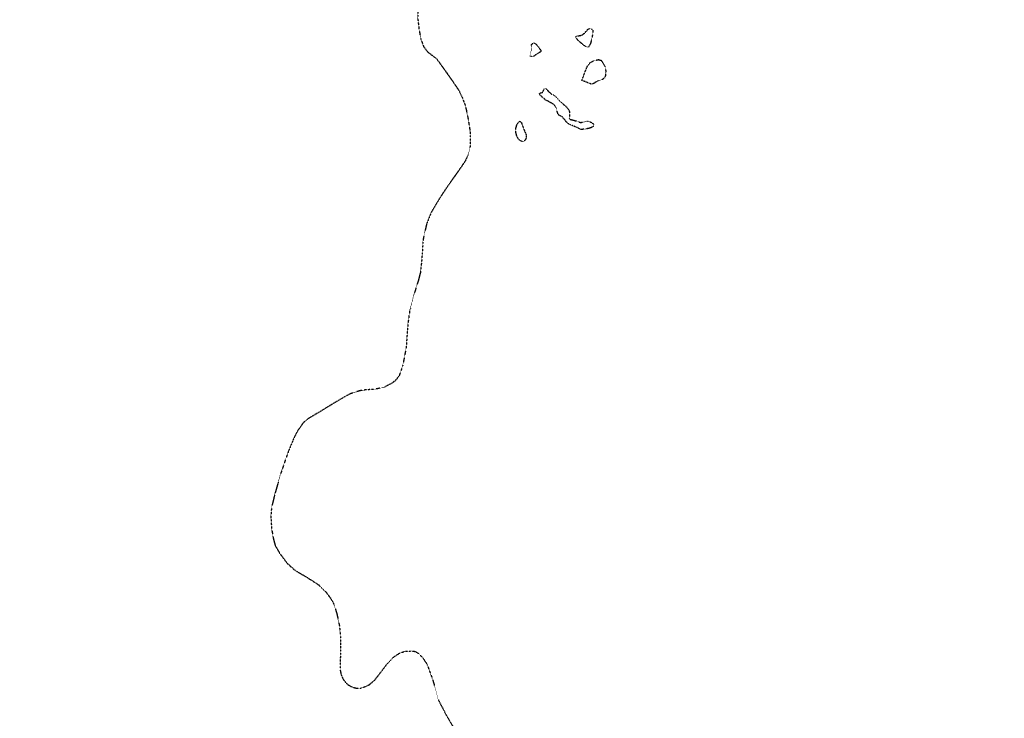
# Model space of a CAD drawing. Extents: x 10554 to 44778, y 34697 to 55088.
# Tile 47 of 51: x 35737 to 37503, y 52401 to 53654. Entities that reach past the tile are written whole.
import ezdxf

# ---------------------------------------------------------------- set-up
doc = ezdxf.new("R2010")
doc.units = 0
doc.header["$MEASUREMENT"] = 0
doc.linetypes.add('WATER1', pattern=[0.425, 0.125, -0.075, 0, -0.075, 0, -0.075, 0, -0.075])
doc.layers.add('V-TOPO-EWAT-LAKE', color=20, linetype='WATER1')
doc.layers.add('V-TOPO-EWAT-STRE', color=20, linetype='WATER1')

msp = doc.modelspace()

# ---------------------------------------------------------------- linework, layer by layer
at = {"layer": 'V-TOPO-EWAT-LAKE', "flags": 128}
for points in [[(36763.1, 53619.4), (36760.2, 53610.1), (36756.7, 53604.7), (36755.7, 53604.7), (36751.2, 53606.1), (36742.7, 53612.8), (36734.6, 53620.9), (36733.9, 53623.1), (36736.1, 53624.5), (36745.3, 53626.1), (36750.4, 53630.1), (36756.4, 53637), (36759.5, 53638.3), (36763.9, 53636.7), (36765.1, 53634)], [(36662.9, 53610.2), (36668.1, 53603.8), (36671.8, 53598.3), (36671.3, 53596.5), (36668.9, 53594.8), (36663.5, 53591.9), (36659.7, 53588.6), (36656.6, 53587.3), (36652.5, 53588.4), (36652.4, 53591.6), (36655.7, 53603.5), (36654.6, 53608.4), (36657.2, 53611.6), (36659.6, 53612.2)], [(36779.9, 53580.9), (36786.7, 53569.8), (36788.1, 53561.4), (36787.3, 53553.2), (36785.7, 53549.4), (36783, 53547), (36776.1, 53544.8), (36771.4, 53542.9), (36766.6, 53539.5), (36762.6, 53538.1), (36745.1, 53545), (36748, 53552.2), (36752.6, 53564.6), (36755.8, 53571.9), (36760.6, 53577.1), (36767.6, 53580.9), (36775.1, 53582.3)], [(36743.9, 53456.7), (36736, 53460.6), (36727, 53464.4), (36721.2, 53467.1), (36718, 53469.9), (36715.3, 53473.2), (36710.1, 53479.7), (36704.2, 53482.4), (36702.3, 53485.1), (36698.8, 53496.3), (36695.7, 53501.1), (36689.8, 53504.8), (36680.8, 53509.3), (36670.4, 53518.5), (36669.1, 53521.1), (36670.6, 53522.5), (36674.2, 53523.1), (36676, 53525.8), (36677.8, 53529.8), (36680.7, 53530.6), (36683.1, 53527.7), (36690.2, 53520.9), (36696.2, 53518.2), (36707.9, 53505.9), (36717.5, 53497.4), (36722.5, 53491.3), (36723.2, 53484.7), (36722.7, 53476.8), (36723.6, 53475.2), (36728.2, 53474.2), (36736.4, 53471.8), (36742.5, 53469.5), (36748.9, 53470.3), (36756.1, 53472.1), (36762, 53469.9), (36765.7, 53467.3), (36766, 53463.2), (36762.9, 53460.5), (36757.7, 53458.8)], [(36631.7, 53439.1), (36628.4, 53445.6), (36626.7, 53452.7), (36626.9, 53459.2), (36628.8, 53465.6), (36631.2, 53469.5), (36634, 53471.8), (36636.4, 53469.9), (36642.3, 53454.2), (36645.5, 53447), (36645.6, 53442.9), (36644.3, 53439.2), (36641.8, 53436.1), (36637.5, 53435.3)]]:
    msp.add_lwpolyline(points, close=True, dxfattribs=at)
at = {"layer": 'V-TOPO-EWAT-STRE', "flags": 128}
msp.add_lwpolyline([(35737.1, 54950), (35752.6, 54929.9), (35766, 54912.9), (35781.5, 54895.3), (35801.7, 54870.3), (35819.7, 54839.5), (35839.3, 54808.3), (35851.7, 54792.6), (35865.7, 54780.5), (35878.2, 54769.7), (35900.6, 54743.6), (35925.2, 54699.7), (35934.2, 54682.7), (35938.7, 54668.4), (35939.8, 54651.7), (35941, 54630.6), (35942.3, 54613.5), (35945.7, 54601.7), (35952.8, 54585.7), (35981.2, 54555.1), (36001.5, 54534.4), (36009.6, 54522.7), (36014.2, 54509.4), (36015.2, 54496.8), (36012.2, 54484.7), (36006.6, 54472.3), (35997.5, 54459.1), (35989.7, 54447.7), (35984.4, 54435.5), (35983.8, 54424), (35985.2, 54412.6), (35990.1, 54389.6), (35993.9, 54363.5), (35998.6, 54331.1), (35999.5, 54310.7), (36001.8, 54298.7), (36012, 54281.6), (36021.5, 54271.7), (36039.2, 54262.2), (36056.3, 54252.8), (36076.8, 54244.8), (36096.3, 54237.6), (36118.7, 54226.3), (36136.2, 54216), (36152.3, 54203.6), (36185.5, 54174.5), (36207.1, 54157), (36209.1, 54152.6), (36209.1, 54145.7), (36208.4, 54138.1), (36209.1, 54132.4), (36215.4, 54123.4), (36220.7, 54117.8), (36226.7, 54114), (36236.4, 54110.5), (36244.9, 54109), (36261.1, 54108.4), (36275, 54107.9), (36284.3, 54106.2), (36297.8, 54100.2), (36309.6, 54092.4), (36319.9, 54085.6), (36333.6, 54076.3), (36348.9, 54064.2), (36357.2, 54056.7), (36387.5, 54041), (36414.9, 54032.3), (36431.5, 54026.4), (36454.3, 54023.7), (36464.5, 54020.8), (36468.7, 54017.4), (36472.6, 54010.5), (36478.5, 53996.7), (36484.3, 53985.1), (36485.4, 53972.9), (36483.9, 53963.1), (36476.5, 53945.5), (36471.1, 53938.5), (36465.1, 53933.1), (36453.9, 53927.1), (36442.6, 53918), (36433, 53909.7), (36425.7, 53902.2), (36423, 53896.1), (36416.8, 53875.1), (36411.2, 53857.9), (36408.2, 53847.6), (36406.2, 53839.7), (36405.8, 53833.2), (36408.4, 53818.6), (36413.3, 53807.4), (36425.4, 53785.9), (36436.7, 53772.6), (36447.6, 53756.6), (36455.6, 53741.7), (36459.1, 53726.6), (36459.9, 53707.8), (36458.9, 53691.2), (36457, 53682.7), (36453.4, 53672.2), (36451, 53666.2), (36450.7, 53657.9), (36453.1, 53636.6), (36456.4, 53619.2), (36461.4, 53605.4), (36469.1, 53595.8), (36477.3, 53589.5), (36483.7, 53584.9), (36490.7, 53575.6), (36510.9, 53547.2), (36524.2, 53527.5), (36530.5, 53514.6), (36536.3, 53499.5), (36540.8, 53478.1), (36544.6, 53454.5), (36545.2, 53437.2), (36544.5, 53423.8), (36541.9, 53413.2), (36536, 53400.3), (36521.5, 53379.1), (36505.9, 53357.3), (36490.8, 53334.8), (36475, 53308.3), (36466.8, 53287.6), (36460.5, 53259.7), (36458.1, 53223.4), (36455.9, 53201.4), (36452, 53186.3), (36444.1, 53160.9), (36436.4, 53131.5), (36433.2, 53108.6), (36430, 53065.1), (36423.8, 53033.1), (36417.8, 53016), (36412.5, 53008.3), (36405.9, 53002.5), (36390.9, 52994.6), (36381, 52992.3), (36370.6, 52990.5), (36358.7, 52990), (36347.1, 52988.3), (36329.3, 52982.6), (36314.9, 52974.5), (36287.3, 52957.8), (36252.8, 52937.1), (36252.1, 52936.4), (36244.8, 52929.8), (36235.4, 52916.3), (36228.7, 52903.5), (36217.3, 52875.4), (36205, 52839.3), (36194.4, 52802.4), (36188.7, 52778.7), (36187.5, 52763.6), (36188.8, 52740.8), (36191.9, 52723.2), (36195.3, 52710.6), (36203.2, 52696.8), (36216.8, 52678.8), (36231.2, 52665.9), (36238.4, 52661.7), (36250, 52655.1), (36273.7, 52639.9), (36287.2, 52625.9), (36295.2, 52615.3), (36300.7, 52605.1), (36305.9, 52587.8), (36310.2, 52567.9), (36312.6, 52546.8), (36312.2, 52514.1), (36311.5, 52489.2), (36313.2, 52479.9), (36316.5, 52471.9), (36321.6, 52464.6), (36326.4, 52460.6), (36333.5, 52456.7), (36341.8, 52454.6), (36348.1, 52454.6), (36357.5, 52457.9), (36364.8, 52461.6), (36374.1, 52469.7), (36382.4, 52480.3), (36396.7, 52499.2), (36406.8, 52510), (36417.9, 52517.4), (36427.8, 52521), (36439.4, 52521.5), (36445.8, 52520.8), (36451.7, 52517.5), (36459.9, 52509.3), (36467.9, 52496.9), (36477.1, 52471.5), (36483.4, 52450.7), (36487.4, 52434.6), (36502.3, 52405.6), (36522.1, 52372.2), (36537.2, 52349.5), (36541, 52340.7), (36541.9, 52332.2), (36538.3, 52324.2), (36527, 52313.3), (36510.9, 52302.6), (36493.8, 52294), (36477.2, 52280.8), (36469.6, 52273), (36464.3, 52264.1), (36457.2, 52245.2), (36452, 52226.1), (36448.7, 52208.2), (36449.2, 52187.8), (36451.6, 52166.1), (36459.5, 52138.2), (36468.4, 52114.5), (36475.2, 52095.7), (36478.5, 52073.6), (36478.9, 52047.5), (36473.8, 52017.5), (36469.1, 51989.2), (36465.5, 51962.2), (36465.1, 51936.1), (36466.8, 51908.9), (36469.4, 51893.8), (36475.2, 51877.1), (36483.8, 51857.1), (36493.2, 51830.7), (36500.9, 51801.6), (36508.1, 51767.6), (36512.3, 51735.6), (36513.3, 51705), (36515.1, 51678.6), (36518.8, 51660.6), (36531.4, 51633.2), (36541.8, 51608.3), (36550.7, 51593.5), (36558.2, 51572.1), (36561.9, 51556), (36565.2, 51525.4), (36569.2, 51494.5), (36573.9, 51471.1), (36580.1, 51456), (36588.4, 51438.5), (36597.9, 51420.7), (36605.6, 51399), (36610.6, 51376.1), (36615.5, 51365.1), (36629.6, 51346.7), (36638.7, 51332.7), (36646.4, 51316.4), (36654.1, 51303.9), (36663.1, 51293.9), (36667.3, 51283.4), (36672.5, 51258.2), (36677.8, 51236.7), (36683, 51220.4), (36692.1, 51204.2), (36697.6, 51189.9), (36699.8, 51172.4), (36698.8, 51154.4), (36695.6, 51131.1), (36691.8, 51104), (36692.4, 51087.9), (36696.1, 51061.5), (36706.8, 51027.9), (36716.7, 51003.2), (36718.2, 50999.4), (36749.5, 50951.7), (36763.4, 50926.7), (36776.3, 50895.5), (36785.8, 50865.6), (36793.7, 50836.5), (36805, 50811.5), (36815.4, 50775.5), (36824.4, 50740.8), (36829.5, 50714.4), (36836.3, 50701.3), (36858.4, 50684.3), (36881.8, 50664.4), (36904.3, 50645.5), (36904.3, 50645.5), (36925.3, 50619.5), (36951.2, 50583.8), (36968.7, 50555.9), (36986.4, 50529.2), (37004.9, 50498.5), (37022.7, 50469.3), (37035.8, 50444.4), (37040.6, 50424.1), (37042.5, 50401.8), (37047, 50381), (37059.2, 50354.3), (37079.9, 50323), (37104.7, 50289.9), (37123.8, 50257.2), (37149.8, 50217.2), (37168.8, 50189.3), (37183.2, 50170.4), (37193.7, 50150.4), (37204.4, 50122.6), (37211.6, 50087.4), (37214.3, 50050.9), (37216.6, 50026.5), (37225.7, 49994.9), (37240.3, 49968.4), (37253.4, 49937.1), (37263.1, 49901.4), (37269.9, 49880.7), (37281.2, 49845.8), (37284.6, 49822), (37286.1, 49794.4), (37289.4, 49775.3), (37295.7, 49749.3), (37305.6, 49718.8), (37312.7, 49686.4), (37319.2, 49659), (37331.1, 49628.8), (37346.5, 49599.5), (37353.5, 49570), (37357.1, 49547.1), (37359, 49523.9), (37359.3, 49493.8), (37362.4, 49455), (37365.3, 49413.7), (37368, 49379.3), (37371.9, 49335.1), (37372.3, 49288.5), (37377.1, 49257.5), (37378, 49225.9), (37381, 49189.1), (37384, 49154.8), (37386.1, 49111.9), (37382.7, 49049.4), (37381.5, 48998.4), (37380.3, 48953.7), (37383.2, 48897.2), (37386.8, 48864.1), (37397, 48842.8), (37408.7, 48813.9), (37415, 48774.8), (37428.2, 48738), (37449, 48682.8), (37468.6, 48634.8), (37483.4, 48590), (37489.8, 48555.8), (37498.4, 48513.5), (37502.7, 48474.8), (37499.1, 48420.1), (37501.5, 48381.6), (37501.6, 48380.1)], dxfattribs=at)

doc.saveas('drawing.dxf')
